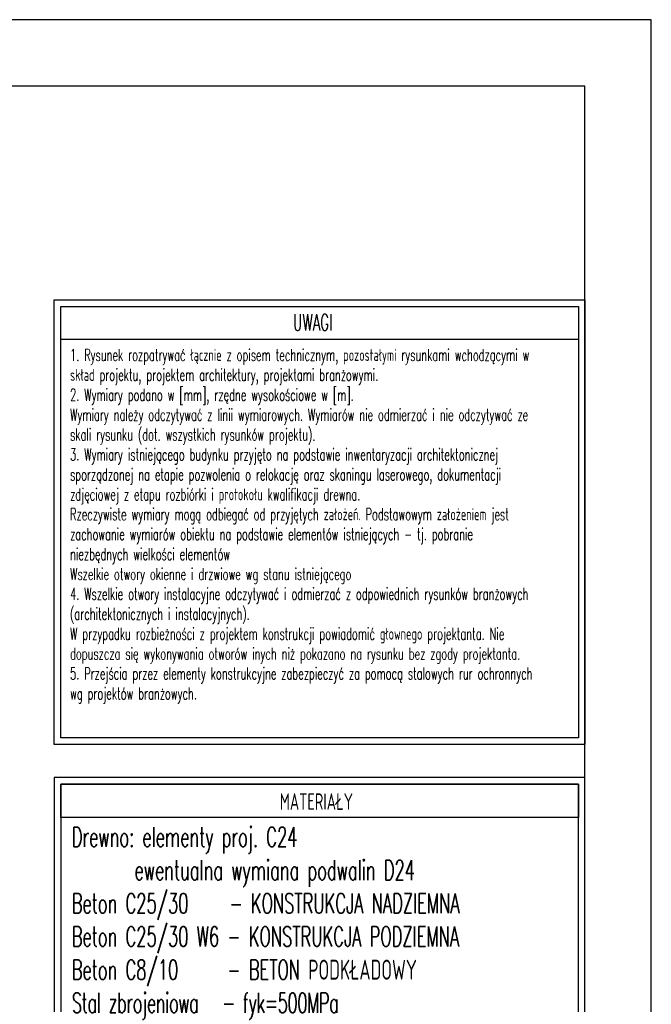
# Model space of a CAD drawing. Header units: centimetres. Extents: x 152786 to 159501, y -6718 to 1403.
# Tile 40 of 89: x 154410 to 154886, y -4289 to -3547. Entities that reach past the tile are written whole.
import ezdxf
from ezdxf.enums import TextEntityAlignment as Align

# ---------------------------------------------------------------- set-up
doc = ezdxf.new("R2010")
doc.units = ezdxf.units.CM
doc.header["$LTSCALE"] = 0.1
for name, color, linetype in [('A_wymiary_zewn', 4, 'Continuous'), ('Format', 7, 'Continuous'), ('opisy_R&F', 3, 'Continuous'), ('ozn_graficzne_R&F', 5, 'Continuous'), ('wymiary_R&F', 3, 'Continuous')]:
    doc.layers.add(name, color=color, linetype=linetype)
doc.styles.add('simplex 0.6', font='simplex.shx', dxfattribs={"width": 0.6})

# ---------------------------------------------------------------- blocks, each defined once
blk = doc.blocks.new('TAB_2')
at = {"layer": 'opisy_R&F', "color": 4}
for points in [[(-300, 450), (-1100, 450), (-1100, 50), (-300, 50)], [(-1090, 440), (-310, 440), (-310, 390), (-1090, 390)], [(-310, 440), (-1090, 440), (-1090, 60), (-310, 60)], [(-300, 0), (-1100, 0), (-1100, -70), (-300, -70)], [(-1090, -10), (-310, -10), (-310, -60), (-1090, -60)]]:
    blk.add_lwpolyline(points, close=True, dxfattribs=at)
at = {"layer": 'opisy_R&F', "color": 2, "style": 'simplex 0.6', "width": 0.6}
blk.add_text('MATERIAŁY', height=25, dxfattribs=at).set_placement((-704.9, 401.3), align=Align.CENTER)
at = {"layer": 'opisy_R&F', "ltscale": 50, "char_height": 30, "width": 863.574, "attachment_point": 1, "style": 'simplex 0.6'}
for s, insert in [('{\\C5;Drewno: elementy proj. C24\\P       \\H0.666667x; \\H1.5x;ewentualna wymiana podwalin D24\\PBeton C25/30     - KONSTRUKCJA NADZIEMNA^JBeton C25/30 W6 - KONSTRUKCJA PODZIEMNA \\PBeton C8/10      - BETON PODKŁADOWY \\P\\T0.96;Stal zbrojeniowa   - fyk=500MPa}', (-1073.6, 375.5)), ('{\\C5;%%p0,00 = 228,00m npm}', (-1073.6, -19))]:
    blk.add_mtext(s, dxfattribs=dict(at, insert=insert))
blk = doc.blocks.new('uwagi_Tokarnia')
at = {"layer": 'opisy_R&F', "color": 4}
for points in [[(154435.61, 1179.64), (154835.61, 1179.64), (154835.61, 844.64), (154435.61, 844.64)], [(154440.61, 1174.64), (154830.61, 1174.64), (154830.61, 1149.64), (154440.61, 1149.64)], [(154440.61, 1174.64), (154830.61, 1174.64), (154830.61, 849.64), (154440.61, 849.64)]]:
    blk.add_lwpolyline(points, close=True, dxfattribs=at)
at = {"layer": 'opisy_R&F', "color": 2, "style": 'simplex 0.6', "width": 0.6}
blk.add_text('UWAGI', height=12.5, dxfattribs=at).set_placement((154630.46, 1156.4), align=Align.CENTER)
at = {"layer": 'opisy_R&F', "insert": (154447.52, 1142.54), "char_height": 9, "width": 377.7244, "attachment_point": 1, "style": 'simplex 0.6'}
blk.add_mtext('1. Rysunek rozpatrywać łącznie z opisem technicznym, pozostałymi rysunkami wchodzącymi w skład projektu, projektem architektury, projektami branżowymi.\\P2. Wymiary podano w [mm], rzędne wysokościowe w [m].\\PWymiary należy odczytywać z linii wymiarowych. Wymiarów nie odmierzać i nie odczytywać ze skali rysunku (dot. wszystkich rysunków projektu).\\P3. Wymiary istniejącego budynku przyjęto na podstawie inwentaryzacji architektonicznej sporządzonej na etapie pozwolenia o relokację oraz skaningu laserowego, dokumentacji zdjęciowej z etapu rozbiórki i protokołu kwalifikacji drewna.\\PRzeczywiste wymiary mogą odbiegać od przyjętych założeń. Podstawowym założeniem jest zachowanie wymiarów obiektu na podstawie elementów istniejących - tj. pobranie niezbędnych wielkości elementów\\PWszelkie otwory okienne i drzwiowe wg stanu istniejącego\\P4. Wszelkie otwory instalacyjne odczytywać i odmierzać z odpowiednich rysunków branżowych (architektonicznych i instalacyjnych). \\PW przypadku rozbieżności z projektem konstrukcji powiadomić głownego projektanta. Nie dopuszcza się wykonywania otworów inych niż pokazano na rysunku bez zgody projektanta.\\P5. Przejścia przez elementy konstrukcyjne zabezpieczyć za pomocą stalowych rur ochronnych wg projektów branżowych.', dxfattribs=at)

msp = doc.modelspace()

# ---------------------------------------------------------------- linework, layer by layer
at = {"layer": 'Format'}
msp.add_lwpolyline([(152785.6077, -5032.3377), (154885.6077, -5032.3377), (154885.6077, -3547.3377), (152785.6077, -3547.3377)], close=True, dxfattribs=at)
at = {"layer": 'ozn_graficzne_R&F'}
msp.add_lwpolyline([(152895.6077, -4982.3377), (154835.6077, -4982.3377), (154835.6077, -3597.3377), (152895.6077, -3597.3377)], close=True, dxfattribs=at)

# ---------------------------------------------------------------- block references
at = {"layer": 'A_wymiary_zewn'}
msp.add_blockref('uwagi_Tokarnia', (0, -4937.9972), dxfattribs=at)
at = {"layer": 'wymiary_R&F', "xscale": 0.5, "yscale": 0.5, "zscale": 0.5}
msp.add_blockref('TAB_2', (154985.6077, -4343.3561), dxfattribs=at)

doc.saveas('drawing.dxf')
